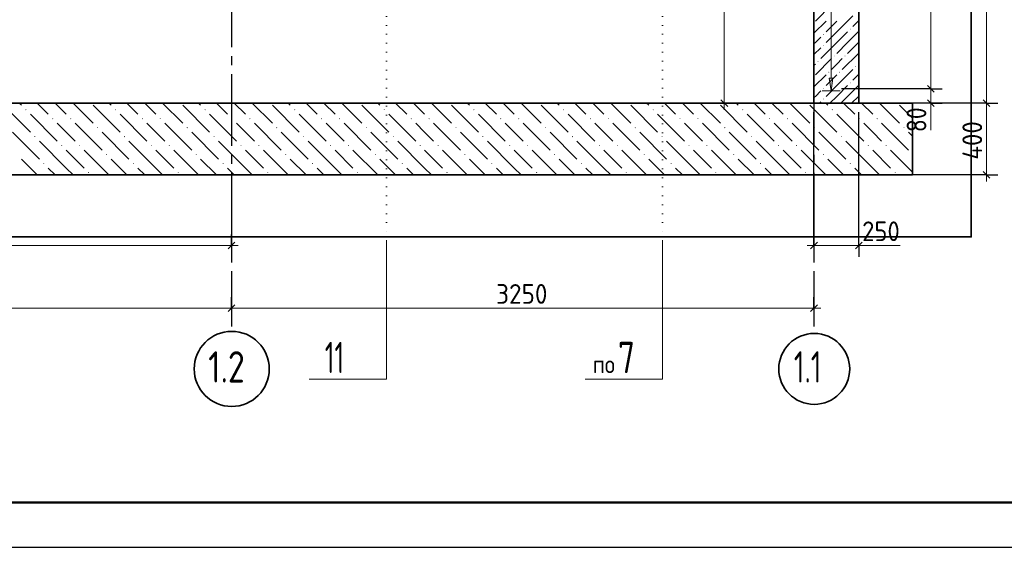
# Model space of a CAD drawing. Header units: millimetres. Extents: x 0 to 50400, y 0 to 35640.
# Tile 2 of 18: x 10354 to 23540, y 0 to 7066. Entities that reach past the tile are written whole.
import ezdxf

# ---------------------------------------------------------------- set-up
doc = ezdxf.new("R2010")
doc.units = ezdxf.units.MM
doc.linetypes.add('______5', pattern=[1320, 960, -120, 120, -120])
doc.linetypes.add('______9', pattern=[120, 0, -120])
for name, color, linetype, lineweight in [('Standard', 7, 'Continuous', 25), ('ЖБ Плита Фундамента верхний уровень', 7, 'Continuous', 35), ('ЖБ Стена верхний уровень', 7, 'Continuous', 35), ('Размерная линия_ общее', 7, 'Continuous', 13), ('Сечения символ', 7, 'Continuous', 25)]:
    doc.layers.add(name, color=color, linetype=linetype, lineweight=lineweight)
doc.layers.add('Оси', color=7, linetype='______5', true_color=0x656565)
doc.layers.add('Стена обрамление П-обр.', color=7, linetype='Continuous', true_color=0xa0a0a0)
doc.layers.add('Размерная выноска', color=7, linetype='Continuous')
doc.styles.add('ISOCPEUR', font='txt')

msp = doc.modelspace()

# ---------------------------------------------------------------- hatches: boundary and pattern name
at = {"layer": 'ЖБ Плита Фундамента верхний уровень', "linetype": 'Continuous', "lineweight": 18, "transparency": 33554687}
for points in [[(10429, 5859), (10437, 5867), (10444, 5859), (10437, 5852)], [(11629, 5859), (11637, 5867), (11644, 5859), (11637, 5852)], [(12829, 5859), (12837, 5867), (12844, 5859), (12837, 5852)], [(14029, 5859), (14037, 5867), (14044, 5859), (14037, 5852)], [(15229, 5859), (15237, 5867), (15244, 5859), (15237, 5852)], [(16429, 5859), (16437, 5867), (16444, 5859), (16437, 5852)], [(17629, 5859), (17637, 5867), (17644, 5859), (17637, 5852)], [(18829, 5859), (18837, 5867), (18844, 5859), (18837, 5852)], [(20029, 5859), (20037, 5867), (20044, 5859), (20037, 5852)], [(21229, 5859), (21237, 5867), (21244, 5859), (21237, 5852)], [(10789, 5739), (10797, 5747), (10804, 5739), (10797, 5732)], [(11029, 5739), (11037, 5747), (11044, 5739), (11037, 5732)], [(11989, 5739), (11997, 5747), (12004, 5739), (11997, 5732)], [(12229, 5739), (12237, 5747), (12244, 5739), (12237, 5732)], [(13189, 5739), (13197, 5747), (13204, 5739), (13197, 5732)], [(13429, 5739), (13437, 5747), (13444, 5739), (13437, 5732)], [(14389, 5739), (14397, 5747), (14404, 5739), (14397, 5732)], [(14629, 5739), (14637, 5747), (14644, 5739), (14637, 5732)], [(15589, 5739), (15597, 5747), (15604, 5739), (15597, 5732)], [(15829, 5739), (15837, 5747), (15844, 5739), (15837, 5732)], [(16789, 5739), (16797, 5747), (16804, 5739), (16797, 5732)], [(17029, 5739), (17037, 5747), (17044, 5739), (17037, 5732)], [(17989, 5739), (17997, 5747), (18004, 5739), (17997, 5732)], [(18229, 5739), (18237, 5747), (18244, 5739), (18237, 5732)], [(19189, 5739), (19197, 5747), (19204, 5739), (19197, 5732)], [(19429, 5739), (19437, 5747), (19444, 5739), (19437, 5732)], [(20389, 5739), (20397, 5747), (20404, 5739), (20397, 5732)], [(20629, 5739), (20637, 5747), (20644, 5739), (20637, 5732)], [(21589, 5739), (21597, 5747), (21604, 5739), (21597, 5732)], [(21829, 5739), (21837, 5747), (21844, 5739), (21837, 5732)], [(11389, 5619), (11397, 5627), (11404, 5619), (11397, 5612)], [(12589, 5619), (12597, 5627), (12604, 5619), (12597, 5612)], [(13789, 5619), (13797, 5627), (13804, 5619), (13797, 5612)], [(14989, 5619), (14997, 5627), (15004, 5619), (14997, 5612)], [(16189, 5619), (16197, 5627), (16204, 5619), (16197, 5612)], [(17389, 5619), (17397, 5627), (17404, 5619), (17397, 5612)], [(18589, 5619), (18597, 5627), (18604, 5619), (18597, 5612)], [(19789, 5619), (19797, 5627), (19804, 5619), (19797, 5612)], [(20989, 5619), (20997, 5627), (21004, 5619), (20997, 5612)], [(22189, 5619), (22197, 5627), (22204, 5619), (22197, 5612)], [(10549, 5499), (10557, 5507), (10564, 5499), (10557, 5492)], [(11749, 5499), (11757, 5507), (11764, 5499), (11757, 5492)], [(12949, 5499), (12957, 5507), (12964, 5499), (12957, 5492)], [(14149, 5499), (14157, 5507), (14164, 5499), (14157, 5492)], [(15349, 5499), (15357, 5507), (15364, 5499), (15357, 5492)], [(16549, 5499), (16557, 5507), (16564, 5499), (16557, 5492)], [(17749, 5499), (17757, 5507), (17764, 5499), (17757, 5492)], [(18949, 5499), (18957, 5507), (18964, 5499), (18957, 5492)], [(20149, 5499), (20157, 5507), (20164, 5499), (20157, 5492)], [(21349, 5499), (21357, 5507), (21364, 5499), (21357, 5492)], [(10909, 5379), (10917, 5387), (10924, 5379), (10917, 5372)], [(11149, 5379), (11157, 5387), (11164, 5379), (11157, 5372)], [(12109, 5379), (12117, 5387), (12124, 5379), (12117, 5372)], [(12349, 5379), (12357, 5387), (12364, 5379), (12357, 5372)], [(13309, 5379), (13317, 5387), (13324, 5379), (13317, 5372)], [(13549, 5379), (13557, 5387), (13564, 5379), (13557, 5372)], [(14509, 5379), (14517, 5387), (14524, 5379), (14517, 5372)], [(14749, 5379), (14757, 5387), (14764, 5379), (14757, 5372)], [(15709, 5379), (15717, 5387), (15724, 5379), (15717, 5372)], [(15949, 5379), (15957, 5387), (15964, 5379), (15957, 5372)], [(16909, 5379), (16917, 5387), (16924, 5379), (16917, 5372)], [(17149, 5379), (17157, 5387), (17164, 5379), (17157, 5372)], [(18109, 5379), (18117, 5387), (18124, 5379), (18117, 5372)], [(18349, 5379), (18357, 5387), (18364, 5379), (18357, 5372)], [(19309, 5379), (19317, 5387), (19324, 5379), (19317, 5372)], [(19549, 5379), (19557, 5387), (19564, 5379), (19557, 5372)], [(20509, 5379), (20517, 5387), (20524, 5379), (20517, 5372)], [(20749, 5379), (20757, 5387), (20764, 5379), (20757, 5372)], [(21709, 5379), (21717, 5387), (21724, 5379), (21717, 5372)], [(21949, 5379), (21957, 5387), (21964, 5379), (21957, 5372)], [(10669, 5139), (10677, 5147), (10684, 5139), (10677, 5132)], [(11509, 5259), (11517, 5267), (11524, 5259), (11517, 5252)], [(11869, 5139), (11877, 5147), (11884, 5139), (11877, 5132)], [(12709, 5259), (12717, 5267), (12724, 5259), (12717, 5252)], [(13069, 5139), (13077, 5147), (13084, 5139), (13077, 5132)], [(13909, 5259), (13917, 5267), (13924, 5259), (13917, 5252)], [(14269, 5139), (14277, 5147), (14284, 5139), (14277, 5132)], [(15109, 5259), (15117, 5267), (15124, 5259), (15117, 5252)], [(15469, 5139), (15477, 5147), (15484, 5139), (15477, 5132)], [(16309, 5259), (16317, 5267), (16324, 5259), (16317, 5252)], [(16669, 5139), (16677, 5147), (16684, 5139), (16677, 5132)], [(17509, 5259), (17517, 5267), (17524, 5259), (17517, 5252)], [(17869, 5139), (17877, 5147), (17884, 5139), (17877, 5132)], [(18709, 5259), (18717, 5267), (18724, 5259), (18717, 5252)], [(19069, 5139), (19077, 5147), (19084, 5139), (19077, 5132)], [(19909, 5259), (19917, 5267), (19924, 5259), (19917, 5252)], [(20269, 5139), (20277, 5147), (20284, 5139), (20277, 5132)], [(21109, 5259), (21117, 5267), (21124, 5259), (21117, 5252)], [(21469, 5139), (21477, 5147), (21484, 5139), (21477, 5132)], [(22309, 5259), (22311, 5261), (22311, 5258)], [(11269, 5019), (11277, 5027), (11284, 5019), (11277, 5012)], [(12469, 5019), (12477, 5027), (12484, 5019), (12477, 5012)], [(13669, 5019), (13677, 5027), (13684, 5019), (13677, 5012)], [(14869, 5019), (14877, 5027), (14884, 5019), (14877, 5012)], [(16069, 5019), (16077, 5027), (16084, 5019), (16077, 5012)], [(17269, 5019), (17277, 5027), (17284, 5019), (17277, 5012)], [(18469, 5019), (18477, 5027), (18484, 5019), (18477, 5012)], [(19669, 5019), (19677, 5027), (19684, 5019), (19677, 5012)], [(20869, 5019), (20877, 5027), (20884, 5019), (20877, 5012)], [(22069, 5019), (22077, 5027), (22084, 5019), (22077, 5012)]]:
    msp.add_hatch(color=7, dxfattribs=at).paths.add_polyline_path(points, flags=16)
at = {"layer": 'ЖБ Стена верхний уровень', "linetype": 'Continuous', "lineweight": 18, "transparency": 33554687}
for points in [[(21111, 6867), (21117, 6874), (21123, 6867), (21117, 6861)], [(21471, 6939), (21477, 6945), (21483, 6939), (21477, 6933)], [(21111, 6723), (21117, 6729), (21123, 6723), (21117, 6717)], [(21039, 6507), (21045, 6514), (21051, 6507), (21045, 6501)], [(21255, 6579), (21261, 6585), (21267, 6579), (21261, 6573)], [(21399, 6579), (21405, 6585), (21411, 6579), (21405, 6573)], [(21183, 6363), (21189, 6369), (21195, 6363), (21189, 6357)], [(21327, 6363), (21333, 6369), (21339, 6363), (21333, 6357)], [(21543, 6436), (21549, 6442), (21555, 6436), (21549, 6429)], [(21471, 6219), (21477, 6225), (21483, 6219), (21477, 6213)], [(21111, 6147), (21117, 6154), (21123, 6147), (21117, 6141)], [(21111, 6003), (21117, 6009), (21123, 6003), (21117, 5997)]]:
    msp.add_hatch(color=7, dxfattribs=at).paths.add_polyline_path(points, flags=16)
at = {"layer": 'Стена обрамление П-обр.', "linetype": 'Continuous', "lineweight": 13, "transparency": 33554687}
msp.add_hatch(color=7, dxfattribs=at).paths.add_polyline_path([(21244, 6282), (21220, 6114), (21196, 6282)], flags=16)

# ---------------------------------------------------------------- linework, layer by layer
at = {"layer": 'Standard', "color": 7, "linetype": 'Continuous', "lineweight": 13, "transparency": 33554687}
for p, q in [((22556, 11420), (22556, 6140)), ((22556, 6140), (22556, 5948)), ((22556, 5948), (22556, 5858)), ((5871, 4040), (13191, 4040)), ((13191, 4040), (13281, 4040)), ((20991, 4040), (20901, 4040)), ((20991, 4040), (21591, 4040)), ((21591, 4040), (21681, 4040)), ((13191, 3201), (4088, 3201)), ((20991, 3201), (13191, 3201)), ((20991, 3201), (21081, 3201))]:
    msp.add_line(p, q, dxfattribs=at)
at = {"layer": 'Standard', "color": 7, "linetype": 'Continuous', "lineweight": -3, "transparency": 33554687}
for p, q in [((22556, 6140), (22406, 6140)), ((22556, 6140), (22706, 6140)), ((22556, 5948), (22406, 5948)), ((22556, 5948), (22706, 5948)), ((20991, 4040), (20991, 5828)), ((21591, 4040), (21591, 5828)), ((13191, 4040), (13191, 4190)), ((20991, 4040), (20991, 4190)), ((21591, 4040), (21591, 4190)), ((13191, 4040), (13191, 3890)), ((13191, 4040), (13191, 4040)), ((20991, 4040), (20991, 3890)), ((21591, 4040), (21591, 3890)), ((13191, 3201), (13191, 3351)), ((20991, 3201), (20991, 3351)), ((13191, 3201), (13191, 3051)), ((20991, 3201), (20991, 3051))]:
    msp.add_line(p, q, dxfattribs=at)
at = {"layer": 'Standard', "color": 7, "linetype": 'Continuous', "lineweight": 25, "transparency": 33554687}
for p, q in [((22511, 6185), (22601, 6095)), ((22511, 5993), (22601, 5903)), ((13146, 3995), (13236, 4085)), ((20946, 3995), (21036, 4085)), ((21546, 3995), (21636, 4085)), ((13236, 3246), (13146, 3156)), ((21036, 3246), (20946, 3156))]:
    msp.add_line(p, q, dxfattribs=at)
msp.add_lwpolyline([(0, 0), (50400, 0), (50400, 35640), (0, 35640), (0, 0)], close=True, dxfattribs=at)
at = {"layer": 'Standard', "color": 7, "linetype": 'Continuous', "lineweight": 50, "transparency": 33554687}
msp.add_lwpolyline([(2400, 35040), (49800, 35040), (49800, 600), (2400, 600), (2400, 35040)], close=True, dxfattribs=at)
at = {"layer": 'Standard', "color": 254, "linetype": 'Continuous', "lineweight": 35, "true_color": 0xc4c4ff, "transparency": 33554687}
msp.add_lwpolyline([(4088, 4156), (23097, 4156), (23097, 14496), (4088, 14496)], dxfattribs=at)
at = {"layer": 'Standard', "color": 7, "linetype": 'Continuous', "lineweight": -3, "transparency": 33554687}
for points in [[(22556, 6140), (22535, 6140), (22535, 6140), (21360, 6140)], [(22556, 5948), (22535, 5948), (22535, 5948), (21777, 5948)]]:
    msp.add_lwpolyline(points, dxfattribs=at)
at = {"layer": 'ЖБ Плита Фундамента верхний уровень', "color": 7, "linetype": 'Continuous', "lineweight": 35, "transparency": 33554687}
for p, q in [((20991, 5948), (5871, 5948)), ((21591, 5948), (20991, 5948)), ((22311, 5948), (21591, 5948)), ((22311, 4988), (22311, 5948)), ((4088, 4988), (22311, 4988))]:
    msp.add_line(p, q, dxfattribs=at)
at = {"layer": 'ЖБ Плита Фундамента верхний уровень', "color": 252, "linetype": 'Continuous', "lineweight": 18, "true_color": 0x8f8f8f, "transparency": 33554687}
for p, q in [((10377, 5919), (10348, 5948)), ((10588, 5948), (10737, 5799)), ((10828, 5948), (10977, 5799)), ((11068, 5948), (11337, 5679)), ((11577, 5919), (11548, 5948)), ((11788, 5948), (11937, 5799)), ((12028, 5948), (12177, 5799)), ((12268, 5948), (12537, 5679)), ((12777, 5919), (12748, 5948)), ((12988, 5948), (13137, 5799)), ((13228, 5948), (13377, 5799)), ((13468, 5948), (13737, 5679)), ((13977, 5919), (13948, 5948)), ((14188, 5948), (14337, 5799)), ((14428, 5948), (14577, 5799)), ((14668, 5948), (14937, 5679)), ((15177, 5919), (15148, 5948)), ((15388, 5948), (15537, 5799)), ((15628, 5948), (15777, 5799)), ((15868, 5948), (16137, 5679)), ((16377, 5919), (16348, 5948)), ((16588, 5948), (16737, 5799)), ((16828, 5948), (16977, 5799)), ((17068, 5948), (17337, 5679)), ((17577, 5919), (17548, 5948)), ((17788, 5948), (17937, 5799)), ((18028, 5948), (18177, 5799)), ((18268, 5948), (18537, 5679)), ((18777, 5919), (18748, 5948)), ((18988, 5948), (19137, 5799)), ((19228, 5948), (19377, 5799)), ((19468, 5948), (19737, 5679)), ((19977, 5919), (19948, 5948)), ((20188, 5948), (20337, 5799)), ((20428, 5948), (20577, 5799)), ((20668, 5948), (20937, 5679)), ((21177, 5919), (21148, 5948)), ((21388, 5948), (21537, 5799)), ((21628, 5948), (21777, 5799)), ((21868, 5948), (22137, 5679)), ((10137, 5919), (10497, 5559)), ((11337, 5919), (11697, 5559)), ((12537, 5919), (12897, 5559)), ((13737, 5919), (14097, 5559)), ((14937, 5919), (15297, 5559)), ((16137, 5919), (16497, 5559)), ((17337, 5919), (17697, 5559)), ((18537, 5919), (18897, 5559)), ((19737, 5919), (20097, 5559)), ((20937, 5919), (21297, 5559)), ((22137, 5919), (22311, 5745)), ((10497, 5799), (10857, 5439)), ((10977, 5559), (10857, 5679)), ((11097, 5679), (11457, 5319)), ((11697, 5799), (12057, 5439)), ((12177, 5559), (12057, 5679)), ((12297, 5679), (12657, 5319)), ((12897, 5799), (13257, 5439)), ((13377, 5559), (13257, 5679)), ((13497, 5679), (13857, 5319)), ((14097, 5799), (14457, 5439)), ((14577, 5559), (14457, 5679)), ((14697, 5679), (15057, 5319)), ((15297, 5799), (15657, 5439)), ((15777, 5559), (15657, 5679)), ((15897, 5679), (16257, 5319)), ((16497, 5799), (16857, 5439)), ((16977, 5559), (16857, 5679)), ((17097, 5679), (17457, 5319)), ((17697, 5799), (18057, 5439)), ((18177, 5559), (18057, 5679)), ((18297, 5679), (18657, 5319)), ((18897, 5799), (19257, 5439)), ((19377, 5559), (19257, 5679)), ((19497, 5679), (19857, 5319)), ((20097, 5799), (20457, 5439)), ((20577, 5559), (20457, 5679)), ((20697, 5679), (21057, 5319)), ((21297, 5799), (21657, 5439)), ((21777, 5559), (21657, 5679)), ((21897, 5679), (22257, 5319)), ((10257, 5559), (10617, 5199)), ((11097, 5439), (10977, 5559)), ((11457, 5559), (11817, 5199)), ((12297, 5439), (12177, 5559)), ((12657, 5559), (13017, 5199)), ((13497, 5439), (13377, 5559)), ((13857, 5559), (14217, 5199)), ((14697, 5439), (14577, 5559)), ((15057, 5559), (15417, 5199)), ((15897, 5439), (15777, 5559)), ((16257, 5559), (16617, 5199)), ((17097, 5439), (16977, 5559)), ((17457, 5559), (17817, 5199)), ((18297, 5439), (18177, 5559)), ((18657, 5559), (19017, 5199)), ((19497, 5439), (19377, 5559)), ((19857, 5559), (20217, 5199)), ((20697, 5439), (20577, 5559)), ((21057, 5559), (21417, 5199)), ((21897, 5439), (21777, 5559)), ((22257, 5559), (22311, 5505)), ((10977, 5079), (10617, 5439)), ((12177, 5079), (11817, 5439)), ((13377, 5079), (13017, 5439)), ((14577, 5079), (14217, 5439)), ((15777, 5079), (15417, 5439)), ((16977, 5079), (16617, 5439)), ((18177, 5079), (17817, 5439)), ((19377, 5079), (19017, 5439)), ((20577, 5079), (20217, 5439)), ((21777, 5079), (21417, 5439)), ((10977, 5319), (11217, 5079)), ((11217, 5319), (11548, 4988)), ((12177, 5319), (12417, 5079)), ((12417, 5319), (12748, 4988)), ((13377, 5319), (13617, 5079)), ((13617, 5319), (13948, 4988)), ((14577, 5319), (14817, 5079)), ((14817, 5319), (15148, 4988)), ((15777, 5319), (16017, 5079)), ((16017, 5319), (16348, 4988)), ((16977, 5319), (17217, 5079)), ((17217, 5319), (17548, 4988)), ((18177, 5319), (18417, 5079)), ((18417, 5319), (18748, 4988)), ((19377, 5319), (19617, 5079)), ((19617, 5319), (19948, 4988)), ((20577, 5319), (20817, 5079)), ((20817, 5319), (21148, 4988)), ((21777, 5319), (22017, 5079)), ((22017, 5319), (22311, 5025)), ((10588, 4988), (10377, 5199)), ((11788, 4988), (11577, 5199)), ((12988, 4988), (12777, 5199)), ((14188, 4988), (13977, 5199)), ((15388, 4988), (15177, 5199)), ((16588, 4988), (16377, 5199)), ((17788, 4988), (17577, 5199)), ((18988, 4988), (18777, 5199)), ((20188, 4988), (19977, 5199)), ((21388, 4988), (21177, 5199)), ((10737, 5079), (10828, 4988)), ((10977, 5079), (11068, 4988)), ((11937, 5079), (12028, 4988)), ((12177, 5079), (12268, 4988)), ((13137, 5079), (13228, 4988)), ((13377, 5079), (13468, 4988)), ((14337, 5079), (14428, 4988)), ((14577, 5079), (14668, 4988)), ((15537, 5079), (15628, 4988)), ((15777, 5079), (15868, 4988)), ((16737, 5079), (16828, 4988)), ((16977, 5079), (17068, 4988)), ((17937, 5079), (18028, 4988)), ((18177, 5079), (18268, 4988)), ((19137, 5079), (19228, 4988)), ((19377, 5079), (19468, 4988)), ((20337, 5079), (20428, 4988)), ((20577, 5079), (20668, 4988)), ((21537, 5079), (21628, 4988)), ((21777, 5079), (21868, 4988))]:
    msp.add_line(p, q, dxfattribs=at)
at = {"layer": 'ЖБ Стена верхний уровень', "color": 7, "linetype": 'Continuous', "lineweight": 35, "transparency": 33554687}
for p, q in [((20991, 12524), (20991, 5948)), ((21591, 5948), (21591, 12524)), ((20991, 5948), (21591, 5948))]:
    msp.add_line(p, q, dxfattribs=at)
at = {"layer": 'ЖБ Стена верхний уровень', "color": 251, "linetype": 'Continuous', "lineweight": 18, "true_color": 0x494949, "transparency": 33554687}
for p, q in [((21225, 7264), (21009, 7047)), ((21153, 7047), (20991, 6886)), ((21297, 7047), (21153, 6904)), ((21297, 6904), (21513, 7119)), ((21591, 7054), (21513, 6975)), ((21297, 6904), (21153, 6759)), ((21441, 6904), (21297, 6759)), ((21441, 6759), (21591, 6910)), ((20991, 6742), (21009, 6759)), ((21009, 6759), (21081, 6831)), ((21297, 6759), (21081, 6544)), ((21441, 6759), (21297, 6615)), ((21585, 6759), (21441, 6615)), ((21081, 6687), (20991, 6598)), ((21585, 6615), (21369, 6399)), ((21009, 6471), (20991, 6454)), ((21225, 6544), (21009, 6327)), ((21225, 6399), (21297, 6471)), ((21297, 6471), (21369, 6544)), ((21591, 6478), (21585, 6471)), ((21297, 6184), (21513, 6399)), ((21591, 6334), (21513, 6255)), ((21153, 6327), (20991, 6166)), ((21297, 6327), (21153, 6184)), ((21009, 6039), (21081, 6111)), ((21297, 6184), (21153, 6039)), ((21441, 6184), (21297, 6039)), ((21441, 6039), (21591, 6190)), ((20991, 6022), (21009, 6039)), ((21081, 5967), (21061, 5948)), ((21297, 6039), (21205, 5948)), ((21441, 6039), (21349, 5948)), ((21585, 6039), (21493, 5948))]:
    msp.add_line(p, q, dxfattribs=at)
at = {"layer": 'Оси', "color": 8, "linetype": '______5', "lineweight": -3, "transparency": 33554687}
for p, q in [((13191, 14256), (13191, 2959)), ((20991, 14256), (20991, 2959))]:
    msp.add_line(p, q, dxfattribs=at)
at = {"layer": 'Оси', "color": 7, "linetype": 'Continuous', "lineweight": 35, "transparency": 33554687}
for centre, radius in [((13193, 2389), 503), ((20994, 2389), 475)]:
    msp.add_circle(centre, radius, dxfattribs=at)
at = {"layer": 'Размерная выноска', "color": 251, "linetype": 'Continuous', "lineweight": 13, "true_color": 0x656565, "transparency": 33554687}
msp.add_line((22556, 5948), (22556, 5588), dxfattribs=at)
at = {"layer": 'Размерная выноска', "color": 7, "linetype": 'Continuous', "lineweight": 13, "transparency": 33554687}
msp.add_line((21591, 4040), (22143, 4040), dxfattribs=at)
at = {"layer": 'Размерная линия_ общее', "color": 7, "linetype": 'Continuous', "lineweight": -3, "transparency": 33554687}
for p, q in [((19790, 5948), (19640, 5948)), ((19790, 5948), (19940, 5948)), ((19790, 5948), (19973, 5948)), ((23303, 5948), (23153, 5948)), ((23303, 5948), (23453, 5948)), ((23303, 4988), (22270, 4988)), ((23303, 4988), (23153, 4988)), ((23303, 4988), (23453, 4988))]:
    msp.add_line(p, q, dxfattribs=at)
at = {"layer": 'Размерная линия_ общее', "color": 7, "linetype": 'Continuous', "lineweight": 25, "transparency": 33554687}
for p, q in [((19835, 5903), (19745, 5993)), ((23258, 5993), (23348, 5903)), ((23258, 5033), (23348, 4943))]:
    msp.add_line(p, q, dxfattribs=at)
at = {"layer": 'Размерная линия_ общее', "color": 7, "linetype": 'Continuous', "lineweight": 13, "transparency": 33554687}
for p, q in [((19790, 5948), (19790, 5858)), ((23303, 5948), (23303, 4988)), ((23303, 4988), (23303, 4898))]:
    msp.add_line(p, q, dxfattribs=at)
for points in [[(23303, 12524), (23303, 8796), (23303, 8796), (23303, 5948)], [(19790, 5948), (19790, 6974), (19790, 6974), (19790, 8828)]]:
    msp.add_lwpolyline(points, dxfattribs=at)
at = {"layer": 'Размерная линия_ общее', "color": 7, "linetype": 'Continuous', "lineweight": -3, "transparency": 33554687}
msp.add_lwpolyline([(23303, 5948), (23282, 5948), (23282, 5948), (22270, 5948)], dxfattribs=at)
at = {"layer": 'Сечения символ', "color": 7, "linetype": '______9', "lineweight": 13, "transparency": 33554687}
for p, q in [((15264, 13115), (15264, 4111)), ((18960, 13115), (18960, 4111))]:
    msp.add_line(p, q, dxfattribs=at)
at = {"layer": 'Сечения символ', "color": 7, "linetype": 'Continuous', "lineweight": 13, "transparency": 33554687}
for points in [[(15264, 4111), (15264, 2250), (14229, 2250)], [(18960, 4111), (18960, 2250), (17925, 2250)]]:
    msp.add_lwpolyline(points, dxfattribs=at)
at = {"layer": 'Стена обрамление П-обр.', "color": 251, "linetype": 'Continuous', "lineweight": 13, "true_color": 0x494949, "transparency": 33554687}
for p, q in [((21220, 6282), (21220, 10746)), ((21220, 6114), (21196, 6282)), ((21196, 6282), (21244, 6282)), ((21244, 6282), (21220, 6114)), ((21220, 6114), (21100, 6114)), ((21220, 6114), (21340, 6114)), ((21220, 6114), (21220, 6114))]:
    msp.add_line(p, q, dxfattribs=at)

# ---------------------------------------------------------------- texts
at = {"layer": 'Standard', "color": 7, "linetype": 'Continuous', "lineweight": 25, "transparency": 33554687, "insert": (22496, 5560), "char_height": 264, "width": 484.71, "attachment_point": 7, "rotation": 90, "style": 'ISOCPEUR'}
msp.add_mtext('\\W0.87;80', dxfattribs=at)
at = {"layer": 'Standard', "color": 7, "linetype": 'Continuous', "lineweight": 25, "transparency": 33554687, "char_height": 264, "attachment_point": 7, "style": 'ISOCPEUR'}
for s, insert, width in [('\\W0.91;250', (21636, 4100), 674.39), ('\\W0.93;3250', (16734, 3261), 861.71)]:
    msp.add_mtext(s, dxfattribs=dict(at, insert=insert, width=width))
at = {"layer": 'Оси', "color": 7, "linetype": 'Continuous', "lineweight": 35, "transparency": 33554687, "char_height": 420, "attachment_point": 7, "style": 'ISOCPEUR'}
for s, insert, width in [('\\W0.79;1.2', (12878, 2206), 795.29), ('\\W0.68;1.1', (20721, 2206), 689.48)]:
    msp.add_mtext(s, dxfattribs=dict(at, insert=insert, width=width))
at = {"layer": 'Размерная линия_ общее', "color": 7, "linetype": 'Continuous', "lineweight": 25, "transparency": 33554687, "insert": (23243, 5191), "char_height": 264, "width": 701.32, "attachment_point": 7, "rotation": 90, "style": 'ISOCPEUR'}
msp.add_mtext('\\W0.92;400', dxfattribs=at)
at = {"layer": 'Сечения символ', "color": 7, "linetype": 'Continuous', "lineweight": 35, "transparency": 33554687, "insert": (14439, 2332), "char_height": 420, "width": 551.25, "attachment_point": 7, "style": 'ISOCPEUR'}
msp.add_mtext('\\W0.62;11', dxfattribs=at)
at = {"layer": 'Сечения символ', "color": 7, "linetype": 'Continuous', "lineweight": 18, "transparency": 33554687, "attachment_point": 7, "style": 'ISOCPEUR'}
for s, insert, char_height, width in [('\\W0.78;7', (18365, 2332), 420, 456.97), ('\\W0.87;по', (18029, 2332), 240, 440.64)]:
    msp.add_mtext(s, dxfattribs=dict(at, insert=insert, char_height=char_height, width=width))

doc.saveas('drawing.dxf')
